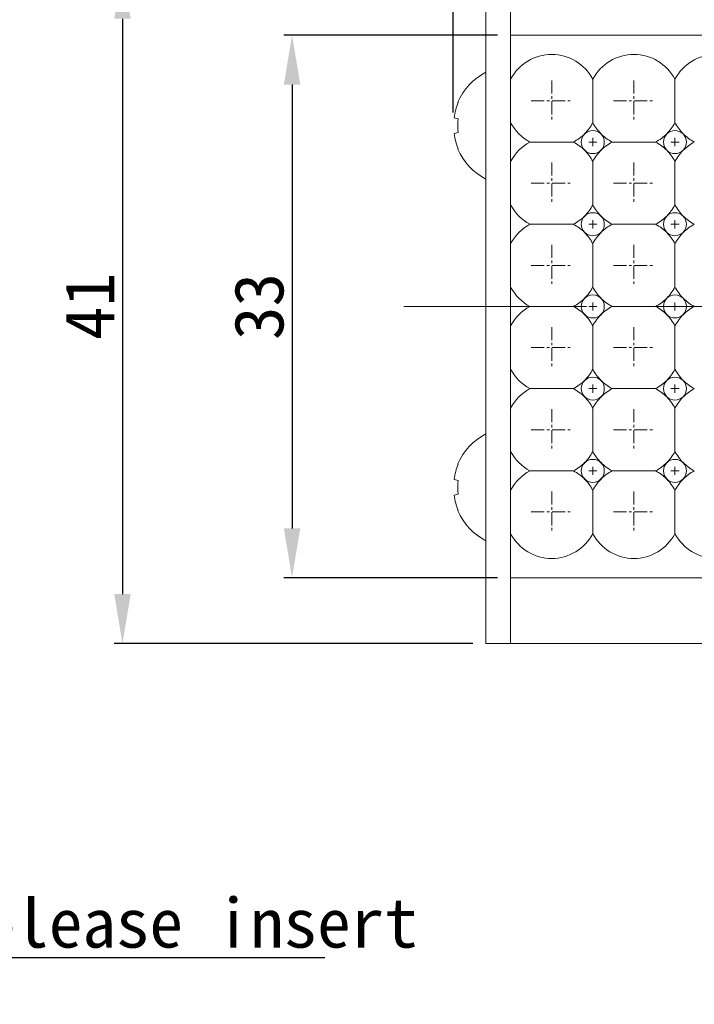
# Model space of a CAD drawing. Header units: millimetres. Extents: x -201 to 202, y 143 to 428.
# Tile 3 of 14: x -122 to -81, y 245 to 305. Entities that reach past the tile are written whole.
import ezdxf
from ezdxf import colors
from ezdxf.entities.mleader import LeaderData, LeaderLine
from ezdxf.math import Vec2, Vec3

# ---------------------------------------------------------------- set-up
doc = ezdxf.new("R2010")
doc.units = ezdxf.units.MM
doc.header["$LTSCALE"] = 0.25
doc.linetypes.add('CENTER', pattern=[50.8, 31.75, -6.35, 6.35, -6.35])
for name, color, linetype, lineweight in [('BASE', 7, 'Continuous', 20), ('CENTER', 1, 'CENTER', 9), ('DIMENSION', 6, 'Continuous', 9), ('LED LENS', 7, 'Continuous', 20), ('MXB8146', 7, 'Continuous', 20), ('SIDE PLATE', 7, 'Continuous', 20)]:
    doc.layers.add(name, color=color, linetype=linetype, lineweight=lineweight)
doc.styles.add('VS Standard', font='msgothic.ttc', dxfattribs={"height": 3})
doc.dimstyles.new('VS Standard x1', dxfattribs={"dimtxt": 3, "dimasz": 3, "dimexe": 0.5, "dimexo": 0.8, "dimgap": 0.5, "dimtad": 3, "dimrnd": 0.0001, "dimzin": 9, "dimdsep": 46, "dimtxsty": 'VS Standard', "dimcen": 0, "dimaunit": 1, "dimadec": 0, "dimazin": 2, "dimtfac": 1, "dimtmove": 0, "dimatfit": 2, "dimfxl": 1, "dimtolj": 1, "dimtzin": 0, "dimarcsym": 0})

# ---------------------------------------------------------------- blocks, each defined once
blk = doc.blocks.new('*D180')
at = {"layer": 'Defpoints', "color": 0}
for p in [(-93.878, 308.398), (-115.998, 267.398), (-93.878, 267.398)]:
    blk.add_point(p, dxfattribs=at)
at = {"layer": 'DIMENSION', "color": 0, "lineweight": -2}
for p, q in [((-94.678, 308.398), (-116.498, 308.398)), ((-115.998, 305.398), (-115.998, 270.398)), ((-94.678, 267.398), (-116.498, 267.398))]:
    blk.add_line(p, q, dxfattribs=at)
at = {"layer": 'DIMENSION', "color": 0}
for points in [[(-115.498, 305.398), (-116.498, 305.398), (-115.998, 308.398)], [(-116.498, 270.398), (-115.498, 270.398), (-115.998, 267.398)]]:
    blk.add_solid(points, dxfattribs=at)
at = {"layer": 'DIMENSION', "color": 0, "insert": (-117.999, 287.898), "char_height": 3, "attachment_point": 5, "rotation": 90, "style": 'VS Standard'}
blk.add_mtext('\\A1;41', dxfattribs=at)
blk = doc.blocks.new('*D181')
at = {"layer": 'Defpoints', "color": 0}
for p in [(-92.378, 304.398), (-105.678, 271.398), (-92.378, 271.398)]:
    blk.add_point(p, dxfattribs=at)
at = {"layer": 'DIMENSION', "color": 0, "lineweight": -2}
for p, q in [((-93.178, 304.398), (-106.178, 304.398)), ((-105.678, 301.398), (-105.678, 274.398)), ((-93.178, 271.398), (-106.178, 271.398))]:
    blk.add_line(p, q, dxfattribs=at)
at = {"layer": 'DIMENSION', "color": 0}
for points in [[(-105.178, 301.398), (-106.178, 301.398), (-105.678, 304.398)], [(-106.178, 274.398), (-105.178, 274.398), (-105.678, 271.398)]]:
    blk.add_solid(points, dxfattribs=at)
at = {"layer": 'DIMENSION', "color": 0, "insert": (-107.678, 287.898), "char_height": 3, "attachment_point": 5, "rotation": 90, "style": 'VS Standard'}
blk.add_mtext('\\A1;33', dxfattribs=at)
blk = doc.blocks.new('*D184')
at = {"layer": 'Defpoints', "color": 0}
for p in [(-95.878, 335.595), (-95.878, 298.898), (11.122, 298.898)]:
    blk.add_point(p, dxfattribs=at)
at = {"layer": 'DIMENSION', "color": 0, "lineweight": -2}
for p, q in [((-95.878, 299.698), (-95.878, 336.095)), ((11.122, 299.698), (11.122, 336.095)), ((8.122, 335.595), (-92.878, 335.595))]:
    blk.add_line(p, q, dxfattribs=at)
at = {"layer": 'DIMENSION', "color": 0}
for points in [[(-92.878, 336.095), (-92.878, 335.095), (-95.878, 335.595)], [(8.122, 335.095), (8.122, 336.095), (11.122, 335.595)]]:
    blk.add_solid(points, dxfattribs=at)
at = {"layer": 'DIMENSION', "color": 0, "insert": (-42.378, 337.846), "char_height": 3, "attachment_point": 5, "style": 'VS Standard'}
blk.add_mtext('\\A1;\\A1;(107)', dxfattribs=at)

msp = doc.modelspace()

# ---------------------------------------------------------------- linework, layer by layer
at = {"layer": 'BASE'}
for p, q in [((-92.378, 308.398), (-92.378, 267.398)), ((7.622, 304.398), (-92.378, 304.398)), ((-92.378, 271.398), (7.622, 271.398)), ((7.622, 267.398), (-92.378, 267.398))]:
    msp.add_line(p, q, dxfattribs=at)
at = {"layer": 'CENTER', "ltscale": 0.1}
for p, q in [((-89.878, 301.648), (-89.878, 299.148)), ((-84.878, 301.648), (-84.878, 299.148)), ((-91.128, 300.398), (-88.628, 300.398)), ((-86.128, 300.398), (-83.628, 300.398)), ((-89.878, 296.648), (-89.878, 294.148)), ((-84.878, 296.648), (-84.878, 294.148)), ((-91.128, 295.398), (-88.628, 295.398)), ((-86.128, 295.398), (-83.628, 295.398)), ((-89.878, 291.648), (-89.878, 289.148)), ((-84.878, 291.648), (-84.878, 289.148)), ((-91.128, 290.398), (-88.628, 290.398)), ((-86.128, 290.398), (-83.628, 290.398)), ((-89.878, 286.648), (-89.878, 284.148)), ((-84.878, 286.648), (-84.878, 284.148)), ((-91.128, 285.398), (-88.628, 285.398)), ((-86.128, 285.398), (-83.628, 285.398)), ((-89.878, 281.648), (-89.878, 279.148)), ((-84.878, 281.648), (-84.878, 279.148)), ((-91.128, 280.398), (-88.628, 280.398)), ((-86.128, 280.398), (-83.628, 280.398)), ((-89.878, 276.648), (-89.878, 274.148)), ((-84.878, 276.648), (-84.878, 274.148)), ((-91.128, 275.398), (-88.628, 275.398)), ((-86.128, 275.398), (-83.628, 275.398))]:
    msp.add_line(p, q, dxfattribs=at)
at = {"layer": 'CENTER'}
for p, q in [((-87.628, 297.898), (-87.128, 297.898)), ((-87.378, 298.148), (-87.378, 297.648)), ((-82.628, 297.898), (-82.128, 297.898)), ((-82.378, 298.148), (-82.378, 297.648)), ((-87.628, 292.898), (-87.128, 292.898)), ((-87.378, 293.148), (-87.378, 292.648)), ((-82.628, 292.898), (-82.128, 292.898)), ((-82.378, 293.148), (-82.378, 292.648)), ((-87.378, 288.148), (-87.378, 287.648)), ((-82.378, 288.148), (-82.378, 287.648)), ((-98.878, 287.898), (14.122, 287.898)), ((-87.628, 287.898), (-87.128, 287.898)), ((-82.628, 287.898), (-82.128, 287.898)), ((-87.628, 282.898), (-87.128, 282.898)), ((-87.378, 283.148), (-87.378, 282.648)), ((-82.628, 282.898), (-82.128, 282.898)), ((-82.378, 283.148), (-82.378, 282.648)), ((-87.378, 278.148), (-87.378, 277.648)), ((-82.378, 278.148), (-82.378, 277.648)), ((-87.628, 277.898), (-87.128, 277.898)), ((-82.628, 277.898), (-82.128, 277.898))]:
    msp.add_line(p, q, dxfattribs=at)
at = {"layer": 'LED LENS'}
for p, q in [((-92.378, 304.398), (-92.378, 271.398)), ((-87.378, 301.721), (-87.378, 300.398)), ((-82.378, 301.721), (-82.378, 300.398)), ((-87.378, 300.398), (-87.378, 299.075)), ((-82.378, 300.398), (-82.378, 299.075)), ((-91.201, 297.898), (-88.556, 297.898)), ((-86.201, 297.898), (-83.556, 297.898)), ((-87.378, 296.721), (-87.378, 295.398)), ((-82.378, 296.721), (-82.378, 295.398)), ((-87.378, 295.398), (-87.378, 294.075)), ((-82.378, 295.398), (-82.378, 294.075)), ((-91.201, 292.898), (-88.556, 292.898)), ((-86.201, 292.898), (-83.556, 292.898)), ((-87.378, 291.721), (-87.378, 290.398)), ((-82.378, 291.721), (-82.378, 290.398)), ((-87.378, 290.398), (-87.378, 289.075)), ((-82.378, 290.398), (-82.378, 289.075)), ((-91.201, 287.898), (-88.556, 287.898)), ((-86.201, 287.898), (-83.556, 287.898)), ((-87.378, 286.721), (-87.378, 285.398)), ((-82.378, 286.721), (-82.378, 285.398)), ((-87.378, 285.398), (-87.378, 284.075)), ((-82.378, 285.398), (-82.378, 284.075)), ((-91.201, 282.898), (-88.556, 282.898)), ((-86.201, 282.898), (-83.556, 282.898)), ((-87.378, 281.721), (-87.378, 280.398)), ((-82.378, 281.721), (-82.378, 280.398)), ((-87.378, 280.398), (-87.378, 279.075)), ((-82.378, 280.398), (-82.378, 279.075)), ((-91.201, 277.898), (-88.556, 277.898)), ((-86.201, 277.898), (-83.556, 277.898)), ((-87.378, 276.721), (-87.378, 275.398)), ((-82.378, 276.721), (-82.378, 275.398)), ((-87.378, 275.398), (-87.378, 274.075)), ((-82.378, 275.398), (-82.378, 274.075))]:
    msp.add_line(p, q, dxfattribs=at)
for centre, radius, start, end in [((-89.878, 300.398), 2.828, 27.88557, 152.11443), ((-84.878, 300.398), 2.828, 27.88557, 152.11443), ((-79.878, 300.398), 2.828, 27.88557, 152.11443), ((-89.878, 300.398), 2.828, 207.88557, 242.11443), ((-89.878, 300.398), 2.828, 315, 332.11443), ((-84.878, 300.398), 2.828, 207.88557, 225), ((-84.878, 300.398), 2.828, 315, 332.11443), ((-79.878, 300.398), 2.828, 207.88557, 225), ((-89.878, 300.398), 2.828, 297.88557, 315), ((-87.378, 297.898), 0.7, 135, 225), ((-87.378, 297.898), 0.7, 45, 135), ((-87.378, 297.898), 0.7, 0, 45), ((-84.878, 300.398), 2.828, 225, 242.11443), ((-84.878, 300.398), 2.828, 297.88557, 315), ((-82.378, 297.898), 0.7, 135, 225), ((-82.378, 297.898), 0.7, 45, 135), ((-82.378, 297.898), 0.7, 0, 45), ((-79.878, 300.398), 2.828, 225, 242.11443), ((-89.878, 295.398), 2.828, 117.88557, 152.11443), ((-89.878, 295.398), 2.828, 45, 62.11443), ((-87.378, 297.898), 0.7, 315, 0), ((-84.878, 295.398), 2.828, 117.88557, 135), ((-84.878, 295.398), 2.828, 45, 62.11443), ((-82.378, 297.898), 0.7, 315, 0), ((-79.878, 295.398), 2.828, 117.88557, 135), ((-89.878, 295.398), 2.828, 27.88557, 45), ((-87.378, 297.898), 0.7, 225, 315), ((-84.878, 295.398), 2.828, 135, 152.11443), ((-84.878, 295.398), 2.828, 27.88557, 45), ((-82.378, 297.898), 0.7, 225, 315), ((-79.878, 295.398), 2.828, 135, 152.11443), ((-89.878, 295.398), 2.828, 207.88557, 242.11443), ((-89.878, 295.398), 2.828, 315, 332.11443), ((-84.878, 295.398), 2.828, 207.88557, 225), ((-84.878, 295.398), 2.828, 315, 332.11443), ((-79.878, 295.398), 2.828, 207.88557, 225), ((-87.378, 292.898), 0.7, 45, 135), ((-82.378, 292.898), 0.7, 45, 135), ((-89.878, 290.398), 2.828, 117.88557, 152.11443), ((-89.878, 295.398), 2.828, 297.88557, 315), ((-89.878, 290.398), 2.828, 45, 62.11443), ((-87.378, 292.898), 0.7, 135, 225), ((-87.378, 292.898), 0.7, 0, 45), ((-87.378, 292.898), 0.7, 315, 0), ((-84.878, 295.398), 2.828, 225, 242.11443), ((-84.878, 290.398), 2.828, 117.88557, 135), ((-84.878, 295.398), 2.828, 297.88557, 315), ((-84.878, 290.398), 2.828, 45, 62.11443), ((-82.378, 292.898), 0.7, 135, 225), ((-82.378, 292.898), 0.7, 0, 45), ((-82.378, 292.898), 0.7, 315, 0), ((-79.878, 295.398), 2.828, 225, 242.11443), ((-79.878, 290.398), 2.828, 117.88557, 135), ((-89.878, 290.398), 2.828, 27.88557, 45), ((-87.378, 292.898), 0.7, 225, 315), ((-84.878, 290.398), 2.828, 135, 152.11443), ((-84.878, 290.398), 2.828, 27.88557, 45), ((-82.378, 292.898), 0.7, 225, 315), ((-79.878, 290.398), 2.828, 135, 152.11443), ((-89.878, 290.398), 2.828, 207.88557, 242.11443), ((-89.878, 290.398), 2.828, 315, 332.11443), ((-84.878, 290.398), 2.828, 207.88557, 225), ((-84.878, 290.398), 2.828, 315, 332.11443), ((-79.878, 290.398), 2.828, 207.88557, 225), ((-89.878, 290.398), 2.828, 297.88557, 315), ((-87.378, 287.898), 0.7, 135, 225), ((-87.378, 287.898), 0.7, 45, 135), ((-87.378, 287.898), 0.7, 0, 45), ((-84.878, 290.398), 2.828, 225, 242.11443), ((-84.878, 290.398), 2.828, 297.88557, 315), ((-82.378, 287.898), 0.7, 135, 225), ((-82.378, 287.898), 0.7, 45, 135), ((-82.378, 287.898), 0.7, 0, 45), ((-79.878, 290.398), 2.828, 225, 242.11443), ((-89.878, 285.398), 2.828, 117.88557, 152.11443), ((-89.878, 285.398), 2.828, 45, 62.11443), ((-87.378, 287.898), 0.7, 315, 0), ((-84.878, 285.398), 2.828, 117.88557, 135), ((-84.878, 285.398), 2.828, 45, 62.11443), ((-82.378, 287.898), 0.7, 315, 0), ((-79.878, 285.398), 2.828, 117.88557, 135), ((-89.878, 285.398), 2.828, 27.88557, 45), ((-87.378, 287.898), 0.7, 225, 315), ((-84.878, 285.398), 2.828, 135, 152.11443), ((-84.878, 285.398), 2.828, 27.88557, 45), ((-82.378, 287.898), 0.7, 225, 315), ((-79.878, 285.398), 2.828, 135, 152.11443), ((-89.878, 285.398), 2.828, 207.88557, 242.11443), ((-89.878, 285.398), 2.828, 315, 332.11443), ((-84.878, 285.398), 2.828, 207.88557, 225), ((-84.878, 285.398), 2.828, 315, 332.11443), ((-79.878, 285.398), 2.828, 207.88557, 225), ((-89.878, 285.398), 2.828, 297.88557, 315), ((-87.378, 282.898), 0.7, 135, 225), ((-87.378, 282.898), 0.7, 45, 135), ((-87.378, 282.898), 0.7, 0, 45), ((-84.878, 285.398), 2.828, 225, 242.11443), ((-84.878, 285.398), 2.828, 297.88557, 315), ((-82.378, 282.898), 0.7, 135, 225), ((-82.378, 282.898), 0.7, 45, 135), ((-82.378, 282.898), 0.7, 0, 45), ((-79.878, 285.398), 2.828, 225, 242.11443), ((-89.878, 280.398), 2.828, 117.88557, 152.11443), ((-89.878, 280.398), 2.828, 45, 62.11443), ((-87.378, 282.898), 0.7, 315, 0), ((-84.878, 280.398), 2.828, 117.88557, 135), ((-84.878, 280.398), 2.828, 45, 62.11443), ((-82.378, 282.898), 0.7, 315, 0), ((-79.878, 280.398), 2.828, 117.88557, 135), ((-89.878, 280.398), 2.828, 27.88557, 45), ((-87.378, 282.898), 0.7, 225, 315), ((-84.878, 280.398), 2.828, 135, 152.11443), ((-84.878, 280.398), 2.828, 27.88557, 45), ((-82.378, 282.898), 0.7, 225, 315), ((-79.878, 280.398), 2.828, 135, 152.11443), ((-89.878, 280.398), 2.828, 207.88557, 242.11443), ((-89.878, 280.398), 2.828, 315, 332.11443), ((-87.378, 277.898), 0.7, 45, 135), ((-84.878, 280.398), 2.828, 207.88557, 225), ((-84.878, 280.398), 2.828, 315, 332.11443), ((-82.378, 277.898), 0.7, 45, 135), ((-79.878, 280.398), 2.828, 207.88557, 225), ((-89.878, 280.398), 2.828, 297.88557, 315), ((-87.378, 277.898), 0.7, 135, 225), ((-87.378, 277.898), 0.7, 0, 45), ((-84.878, 280.398), 2.828, 225, 242.11443), ((-84.878, 280.398), 2.828, 297.88557, 315), ((-82.378, 277.898), 0.7, 135, 225), ((-82.378, 277.898), 0.7, 0, 45), ((-79.878, 280.398), 2.828, 225, 242.11443), ((-89.878, 275.398), 2.828, 117.88557, 152.11443), ((-89.878, 275.398), 2.828, 45, 62.11443), ((-89.878, 275.398), 2.828, 27.88557, 45), ((-87.378, 277.898), 0.7, 225, 315), ((-84.878, 275.398), 2.828, 135, 152.11443), ((-87.378, 277.898), 0.7, 315, 0), ((-84.878, 275.398), 2.828, 117.88557, 135), ((-84.878, 275.398), 2.828, 45, 62.11443), ((-84.878, 275.398), 2.828, 27.88557, 45), ((-82.378, 277.898), 0.7, 225, 315), ((-79.878, 275.398), 2.828, 135, 152.11443), ((-82.378, 277.898), 0.7, 315, 0), ((-79.878, 275.398), 2.828, 117.88557, 135), ((-89.878, 275.398), 2.828, 207.88557, 332.11443), ((-84.878, 275.398), 2.828, 207.88557, 332.11443), ((-79.878, 275.398), 2.828, 207.88557, 332.11443)]:
    msp.add_arc(centre, radius, start, end, dxfattribs=at)
at = {"layer": 'MXB8146'}
for p, q in [((-93.878, 302.148), (-93.878, 295.648)), ((-95.566, 300.314), (-95.589, 300.32)), ((-95.566, 299.314), (-95.814, 299.381)), ((-95.814, 298.415), (-95.566, 298.482)), ((-95.589, 297.475), (-95.566, 297.482)), ((-93.878, 273.648), (-93.878, 280.148)), ((-95.589, 278.32), (-95.566, 278.314)), ((-95.814, 277.381), (-95.566, 277.314)), ((-95.566, 276.482), (-95.814, 276.415)), ((-95.566, 275.482), (-95.589, 275.475))]:
    msp.add_line(p, q, dxfattribs=at)
for centre, radius, start, end in [((-92.238, 298.898), 3.641, 116.785, 157.00082), ((-92.133, 298.902), 3.711, 157.63925, 172.59348), ((-91.858, 298.898), 3.731, 173.59563, 186.40437), ((-92.133, 298.894), 3.711, 187.40652, 202.36075), ((-92.238, 298.898), 3.641, 202.99918, 243.215), ((-92.238, 276.898), 3.641, 116.785, 157.00082), ((-92.133, 276.902), 3.711, 157.63925, 172.59348), ((-91.858, 276.898), 3.731, 173.59563, 186.40437), ((-92.133, 276.894), 3.711, 187.40652, 202.36075), ((-92.238, 276.898), 3.641, 202.99918, 243.215)]:
    msp.add_arc(centre, radius, start, end, dxfattribs=at)
at = {"layer": 'SIDE PLATE'}
msp.add_lwpolyline([(-92.378, 308.398), (-92.378, 267.398), (-93.878, 267.398), (-93.878, 308.398)], close=True, dxfattribs=at)

# ---------------------------------------------------------------- dimensions: what is measured, and where the dimension line sits
at = {"layer": 'DIMENSION'}
dim = msp.add_linear_dim(base=(-95.878, 335.595), p1=(11.122, 298.898), p2=(-95.878, 298.898), text='\\A1;(<>)', dimstyle='VS Standard x1', dxfattribs=at)
dim.commit()
dim.dimension.update_dxf_attribs({"geometry": '*D184', "text_midpoint": (-42.378, 337.846)})
for base, p1, p2, picture, middle in [((-115.998, 267.398), (-93.878, 308.398), (-93.878, 267.398), '*D180', (-117.999, 287.898)), ((-105.678, 271.398), (-92.378, 304.398), (-92.378, 271.398), '*D181', (-107.678, 287.898))]:
    dim = msp.add_linear_dim(base=base, p1=p1, p2=p2, angle=90, dimstyle='VS Standard x1', dxfattribs=at)
    dim.commit()
    dim.dimension.update_dxf_attribs({"geometry": picture, "text_midpoint": middle})

# ---------------------------------------------------------------- leaders
ml = msp.add_multileader_mtext('Standard', dxfattribs=at)
ml.set_content('For fixing please insert\\PHex Nut M3', style='VS Standard')
ml.set_leader_properties()
ml.build(insert=Vec2(0, 0))
ml.multileader.update_dxf_attribs({"text_left_attachment_type": 6, "text_right_attachment_type": 6, "dogleg_length": 1, "arrow_head_size": 2})
ctx = ml.context
ctx.base_point, ctx.char_height, ctx.arrow_head_size, ctx.landing_gap_size, ctx.plane_origin = Vec3(-148.007, 248.299), 3, 2, 1, Vec3(-201.445, 99.98)
ctx.left_attachment, ctx.right_attachment = 6, 6
notes = []
notes.append((ctx, [(0, (1, 1, 0), (-156.007, 248.299), (1, 0), 8, [(0, [(-168.54, 269.945)], 0, [])])]))
ctx.mtext.insert = Vec3(-147.007, 251.899)
for ctx, leaders in notes:
    for number, flags, end, landing, length, lines in leaders:
        leader = LeaderData()
        leader.index, (leader.has_last_leader_line, leader.has_dogleg_vector, leader.attachment_direction) = number, flags
        leader.last_leader_point, leader.dogleg_vector, leader.dogleg_length = Vec3(end), Vec3(landing), length
        for number, points, colour, breaks in lines:
            line = LeaderLine()
            line.index, line.vertices, line.color, line.breaks = number, Vec3.list(points), colors.encode_raw_color(colour), breaks
            leader.lines.append(line)
        ctx.leaders.append(leader)

doc.saveas('drawing.dxf')
